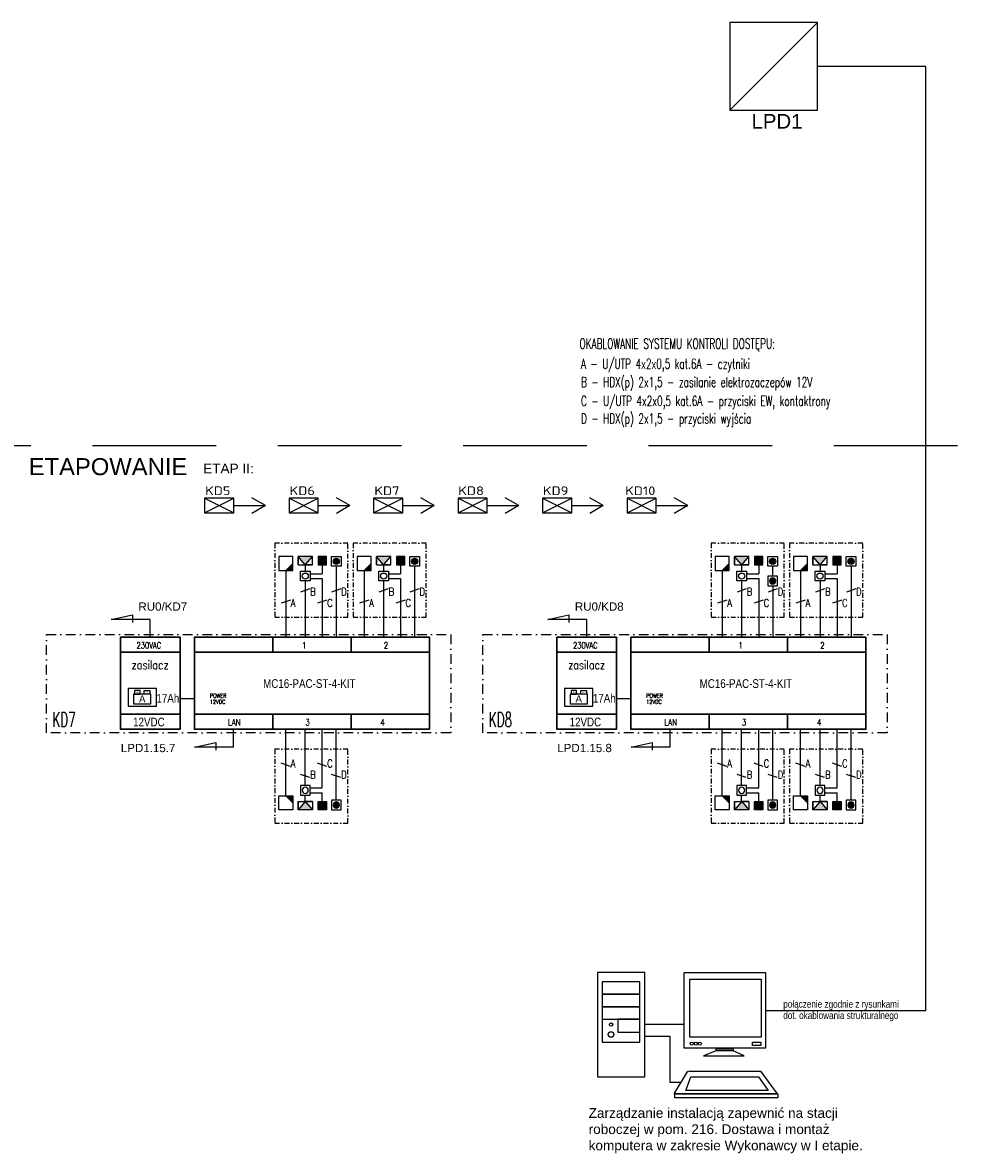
# Model space of a CAD drawing. Header units: millimetres. Extents: x 94562 to 148980, y -25377 to 3008.
# Tile 118 of 140: x 113953 to 115877, y -17921 to -15595. Entities that reach past the tile are written whole.
import ezdxf
from ezdxf.enums import TextEntityAlignment as Align

# ---------------------------------------------------------------- set-up
doc = ezdxf.new("R2010")
doc.units = ezdxf.units.MM
doc.linetypes.add('DASHDOT', pattern=[1, 0.5, -0.25, 0, -0.25])
doc.linetypes.add('HIDDENX2', pattern=[19.05, 12.7, -6.35])
for name, color, linetype in [('tt_opis', 30, 'Continuous'), ('tt_pomoc', 42, 'Continuous'), ('tt_symbole', 40, 'Continuous')]:
    doc.layers.add(name, color=color, linetype=linetype)
doc.styles.add('Arial CE', font='arial.ttf')
doc.styles.add('Arial$001', font='arial.ttf', dxfattribs={"height": 1.422839})
doc.styles.add('iso', font='isocpeur.ttf', dxfattribs={"width": 1.2})
doc.styles.add('LEGENDA', font='romans.shx', dxfattribs={"width": 0.9})
doc.styles.add('ROMANC', font='times.ttf', dxfattribs={"height": 20})
doc.styles.add('ROMANS', font='romans', dxfattribs={"width": 0.85})
doc.styles.get("Standard").update_dxf_attribs({"font": 'arial.ttf'})
doc.styles.add('WSP EL XX D 4101 LEGENDA APARTAMENTY$0$ROMANS', font='romans')

# ---------------------------------------------------------------- blocks, each defined once
blk = doc.blocks.new('SSWiN Akumulator')
at = {"linetype": 'ByBlock', "lineweight": -2}
blk.add_lwpolyline([(59.8, 74.8), (-59.8, 74.8), (-59.8, 0), (59.8, 0)], close=True, dxfattribs=at)
at = {"linetype": 'ByBlock', "lineweight": -2, "ltscale": 10}
for points in [[(-36.7, 10.1), (36.7, 10.1), (36.7, 50.7), (-36.7, 50.7)], [(-32.3, 50.7), (-8.7, 50.7), (-8.7, 65.8), (-32.3, 65.8)], [(32.3, 50.7), (8.7, 50.7), (8.7, 65.8), (32.3, 65.8)]]:
    blk.add_lwpolyline(points, close=True, dxfattribs=at)
at = {"linetype": 'ByBlock', "lineweight": -2, "ltscale": 10, "style": 'ROMANC'}
for s, p in [('+', (-27.4, 50.2)), ('-', (16.4, 53))]:
    blk.add_text(s, height=16.2, dxfattribs=at).set_placement(p)
at = {"style": 'Arial CE'}
blk.add_text('A', height=30, dxfattribs=at).set_placement((0, 30.4), align=Align.MIDDLE_CENTER)
blk = doc.blocks.new('SKD_kontroler')
at = {"color": 0}
for p, q in [((-412.5, 225.8), (-369, 235.4)), ((-369, 235.4), (-369, 219.3)), ((-332.4, 225.8), (-412.5, 225.8)), ((-332.4, 189.3), (-332.4, 225.8)), ((-241.6, 62.7), (-271.2, 62.7)), ((-161.1, -36.6), (-161.1, 0)), ((-241.2, -36.6), (-197.7, -27)), ((-161.1, -36.6), (-241.2, -36.6)), ((-197.7, -27), (-197.7, -43.1))]:
    blk.add_line(p, q, dxfattribs=at)
at = {"color": 0, "lineweight": 30}
for p, q in [((-241.6, 189.3), (-80.5, 189.3)), ((-80.5, 189.3), (-80.5, 158.4)), ((-80.5, 189.3), (80.5, 189.3)), ((80.5, 189.3), (241.6, 189.3)), ((80.5, 189.2), (80.5, 158.4)), ((241.6, 189.3), (241.6, 158.4)), ((-393.6, 158.4), (-271.2, 158.4)), ((-241.6, 158.4), (241.6, 158.4)), ((-393.6, 30.8), (-271.2, 30.8)), ((-241.6, 30.8), (241.6, 30.8)), ((-80.5, 30.8), (-80.5, 0)), ((80.5, 30.8), (80.5, 0)), ((241.6, 30.8), (241.6, 0)), ((-241.6, 0), (-80.5, 0)), ((-80.5, 0), (80.5, 0)), ((80.5, 0), (241.6, 0))]:
    blk.add_line(p, q, dxfattribs=at)
at = {"color": 0, "linetype": 'DASHDOT', "ltscale": 40}
blk.add_lwpolyline([(-546, 194.8), (285.3, 194.8), (285.3, -7.7), (-546, -7.7)], close=True, dxfattribs=at)
at = {"color": 0, "lineweight": 30}
for points in [[(-271.2, 189.3), (-393.6, 189.3), (-393.6, 0), (-271.2, 0)], [(241.6, 189.3), (-241.6, 189.3), (-241.6, 0), (241.6, 0)]]:
    blk.add_lwpolyline(points, close=True, dxfattribs=at)
at = {"color": 0, "xscale": 0.4874940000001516, "yscale": 0.4874940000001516, "zscale": 0.4874940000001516}
blk.add_blockref('SSWiN Akumulator', (-348.8, 47.5), dxfattribs=at)
at = {"color": 0, "char_height": 12.6, "width": 272.559, "attachment_point": 5, "rotation": 359.9919, "style": 'ROMANS'}
for s, insert in [('\\Fromans.shx;\\W0.8;230VAC', (-335.2, 172.5)), ('1', (-15.9, 172.5)), ('2', (152.2, 172.5)), ('LAN', (-159.7, 14.1)), ('3', (-8.9, 14.1)), ('4', (145.2, 14.1))]:
    blk.add_mtext(s, dxfattribs=dict(at, insert=insert))
at = {"color": 0, "rotation": 359.9919}
for s, insert, char_height, width, attachment_point in [('\\Fromans.shx;\\W0.8;zasilacz', (-332.6, 141.3), 18, 484.501, 2), ('\\Fromans.shx;\\W0.8;POWER', (-210, 68.9), 8.4, 70.276, 4), ('\\Fromans.shx;\\W0.8;12VDC', (-210, 56.5), 8.4, 76.214, 4)]:
    blk.add_mtext(s, dxfattribs=dict(at, insert=insert, char_height=char_height, width=width, attachment_point=attachment_point))
at = {"color": 0, "width": 0.8}
for tag, p in [('TYP', (-520.5, 174.9)), ('TYP-Z', (-335.2, 107.8)), ('TYP', (-5.3, 93.9)), ('AK', (-302.3, 62.9)), ('PARAMETR', (-335.2, 14.7)), ('LOK_KONTR.', (-472.4, 11.9))]:
    blk.add_attdef(tag, text='', height=18, rotation=359.9919, dxfattribs=at).set_placement(p, align=Align.MIDDLE_CENTER)
blk = doc.blocks.new('PRZYCISK EWAKUACYJNY')
for p, q in [((-18, 0), (-18, 36)), ((-18, 36), (18, 36)), ((18, 0), (-18, 0)), ((18, 36), (18, 0))]:
    blk.add_line(p, q)
blk.add_circle((0, 18), 11.5)
blk = doc.blocks.new('KONTAKTRON')
blk.add_hatch(color=256).paths.add_polyline_path([(-10.8, 0), (10.8, 0), (10.8, 21.6), (-10.8, 21.6)])
for p, q in [((10.8, 21.6), (-10.8, 21.6)), ((-10.8, 21.6), (-10.8, 0)), ((-10.8, 0), (10.8, 0)), ((10.8, 0), (10.8, 21.6))]:
    blk.add_line(p, q)
blk = doc.blocks.new('CZYTNIK KONTROLI DOSTĘPU')
blk.add_hatch(color=256).paths.add_polyline_path([(18, 18), (0, 0), (18, 0)])
at = {"linetype": 'Continuous'}
for p, q in [((-18, 36), (-18, 0)), ((18, 36), (-18, 36)), ((18, 0), (18, 36)), ((-18, 0), (18, 0)), ((18, 18), (0, 0))]:
    blk.add_line(p, q, dxfattribs=at)
blk = doc.blocks.new('PRZYCISK WYJŚCIA')
h = blk.add_hatch(color=256)
h.dxf.hatch_style = 1
edge = h.paths.add_edge_path()
edge.add_arc((0, 18), 11.5, 0, 360)
blk.add_lwpolyline([(-18, 36), (18, 36), (18, 0), (-18, 0)], close=True)
blk.add_circle((0, 18), 11.5)
blk = doc.blocks.new('ELEKTROZACZEP')
h = blk.add_hatch(color=256)
h.dxf.hatch_style = 1
edge = h.paths.add_edge_path()
edge.add_line((18.3, 10.8), (0, -10.8))
edge.add_line((0, -10.8), (36.7, -10.8))
edge.add_line((36.7, -10.8), (18.3, 10.8))
for p, q in [((0, 10.8), (21.6, 10.8)), ((18.3, 10.8), (0, -10.8)), ((36.7, 10.8), (0, 10.8)), ((0, 10.8), (0, -10.8)), ((18.3, 10.8), (36.7, -10.8)), ((36.7, -10.8), (36.7, 10.8)), ((36.7, 10.8), (36.7, -10.8)), ((36.7, -10.8), (36.7, 10.8)), ((0, -10.8), (36.7, -10.8))]:
    blk.add_line(p, q)
blk = doc.blocks.new('Z$W@#3F003CB0')
at = {"layer": 'tt_symbole'}
for p, q in [((-53.8, -13.8), (23.8, -13.8)), ((-53.8, -37.5), (-4.2, -37.5)), ((-4.2, -37.5), (-4.2, -128.7)), ((87.1, -66.8), (62.1, -76.6)), ((142.6, -76.6), (120.9, -66.8)), ((62.1, -76.6), (142.6, -76.6)), ((4.5, -151.5), (31.7, -107)), ((32.8, -107), (175.2, -107)), ((175.2, -107), (207.9, -151.5)), ((-4.2, -128.7), (16.9, -128.7)), ((27.3, -145), (37.1, -117.8)), ((37.1, -117.8), (170.9, -117.8)), ((170.9, -117.8), (190.5, -145)), ((207.9, -151.5), (4.5, -151.5)), ((190.5, -145), (27.3, -145))]:
    blk.add_line(p, q, dxfattribs=at)
for points in [[(-53.8, 88.2), (-147, 88.2), (-147, -117.6), (-53.8, -117.6)], [(-63.8, 70.1), (-137.8, 70.1), (-137.8, 46.2), (-63.8, 46.2)], [(-63.8, 70.1), (-137.8, 70.1), (-137.8, -49.4), (-63.8, -49.4)], [(24.3, 88.2), (184.8, 88.2), (184.8, -61.3), (24.3, -61.3)], [(35.2, 75.2), (176.1, 75.2), (176.1, -39.6), (35.2, -39.6)], [(-63.8, 45.1), (-137.8, 45.1), (-137.8, 21.2), (-63.8, 21.2)], [(-63.8, 20.1), (-137.8, 20.1), (-137.8, -3.8), (-63.8, -3.8)], [(-63.8, -3.8), (-107.3, -3.8), (-107.3, -29.9), (-63.8, -29.9)], [(87.1, -62.5), (120.9, -62.5), (120.9, -66.8), (87.1, -66.8)], [(158.9, -49.3), (175.7, -49.3), (175.7, -56.2), (158.9, -56.2)], [(5.6, -151.5), (209, -151.5), (209, -159.1), (5.6, -159.1)]]:
    blk.add_lwpolyline(points, close=True, dxfattribs=at)
for centre, radius in [((-120.4, -14.6), 3.26), ((-120.4, -34.2), 5.43), ((39.2, -52.3), 2.97), ((47.1, -52.3), 2.97), ((55, -52.3), 2.97)]:
    blk.add_circle(centre, radius, dxfattribs=at)
blk = doc.blocks.new('SKD')
at = {"layer": 'tt_symbole'}
blk.add_lwpolyline([(-60, 0), (0, 0), (0, 30), (-60, 30)], close=True, dxfattribs=at)
for points in [[(-60, 30), (0, 0)], [(-60, 0), (0, 30)]]:
    blk.add_lwpolyline(points, dxfattribs=at)

msp = doc.modelspace()

# ---------------------------------------------------------------- linework, layer by layer
at = {"layer": 'tt_opis'}
for p, q in [((114543.8, -16759.7, 0), (114524.8, -16766.1, 0)), ((114607.5, -16759.7, 0), (114588.5, -16766.1, 0)), ((114704.9, -16759.7, 0), (114685.9, -16766.1, 0)), ((114768.6, -16759.7, 0), (114749.6, -16766.1, 0)), ((115441.1, -16759.7, 0), (115422.1, -16766.1, 0)), ((115504.9, -16759.7, 0), (115485.9, -16766.2, 0)), ((115602.2, -16759.7, 0), (115583.2, -16766.1, 0)), ((115666, -16759.7, 0), (115647, -16766.1, 0)), ((114503.8, -16782.6, 0), (114484.8, -16789.1, 0)), ((114578.8, -16782.6, 0), (114559.8, -16789.1, 0)), ((114664.9, -16782.6, 0), (114645.9, -16789.1, 0)), ((114739.9, -16782.6, 0), (114720.9, -16789.1, 0)), ((115401.2, -16782.6, 0), (115382.2, -16789.1, 0)), ((115476.1, -16782.6, 0), (115457.1, -16789.1, 0)), ((115562.3, -16782.6, 0), (115543.3, -16789.1, 0)), ((115637.2, -16782.6, 0), (115618.2, -16789.1, 0)), ((114503.8, -17124.7, 0), (114484.8, -17118.2, 0)), ((114578.8, -17124.7, 0), (114559.8, -17118.2, 0)), ((115401.2, -17124.7, 0), (115382.2, -17118.2, 0)), ((115476.1, -17124.7, 0), (115457.1, -17118.2, 0)), ((115562.3, -17124.7, 0), (115543.3, -17118.2, 0)), ((115637.2, -17124.7, 0), (115618.2, -17118.2, 0)), ((114543.8, -17147.7, 0), (114524.8, -17141.2, 0)), ((114607.5, -17147.7, 0), (114588.5, -17141.2, 0)), ((115441.1, -17147.7, 0), (115422.1, -17141.2, 0)), ((115504.9, -17147.7, 0), (115485.9, -17141.2, 0)), ((115602.2, -17147.7, 0), (115583.2, -17141.2, 0)), ((115666, -17147.7, 0), (115647, -17141.2, 0))]:
    msp.add_line(p, q, dxfattribs=at)
at = {"layer": 'tt_opis', "linetype": 'HIDDENX2', "ltscale": 20}
msp.add_lwpolyline([(112192, -16464.6), (115877.1, -16464.6)], dxfattribs=at)
at = {"layer": 'tt_opis', "linetype": 'DASHDOT', "ltscale": 20, "elevation": 0}
for points in [[(114471.7, -16818), (114622, -16818), (114622, -16665.9), (114471.7, -16665.9)], [(114632.8, -16818), (114783.1, -16818), (114783.1, -16665.9), (114632.8, -16665.9)], [(115369, -16818), (115519.3, -16818), (115519.3, -16665.9), (115369, -16665.9)], [(115530.1, -16818), (115680.4, -16818), (115680.4, -16665.9), (115530.1, -16665.9)], [(114471.7, -17241.4), (114622, -17241.4), (114622, -17089.3), (114471.7, -17089.3)], [(115369, -17241.4), (115519.3, -17241.4), (115519.3, -17089.3), (115369, -17089.3)], [(115530.1, -17241.4), (115680.4, -17241.4), (115680.4, -17089.3), (115530.1, -17089.3)]]:
    msp.add_lwpolyline(points, close=True, dxfattribs=at)
at = {"layer": 'tt_pomoc'}
for p, q in [((114534.3, -16710.3, 0), (114534.3, -16723.4, 0)), ((114569.3, -16710.3, 0), (114569.3, -16728.5, 0)), ((114598, -16713, 0), (114598, -16859)), ((114695.4, -16710.3, 0), (114695.4, -16723.4, 0)), ((114730.4, -16710.3, 0), (114730.4, -16728.5, 0)), ((114759.1, -16713, 0), (114759.1, -16859)), ((115431.6, -16710.3, 0), (115431.6, -16723.4, 0)), ((115466.6, -16710.3, 0), (115466.6, -16728.5, 0)), ((115495.4, -16733.3, 0), (115495.4, -16713.1, 0)), ((115592.7, -16710.3, 0), (115592.7, -16723.4, 0)), ((115627.7, -16710.3, 0), (115627.7, -16728.5, 0)), ((115656.5, -16713, 0), (115656.5, -16859)), ((114494.3, -16721.8, 0), (114494.3, -16859)), ((114534.3, -16743.4, 0), (114534.3, -16859, 0)), ((114544.3, -16728.5, 0), (114569.3, -16728.5, 0)), ((114544.3, -16738.4, 0), (114569.3, -16738.4, 0)), ((114569.3, -16738.4, 0), (114569.3, -16859)), ((114655.4, -16721.8, 0), (114655.4, -16859)), ((114695.4, -16743.4, 0), (114695.4, -16859, 0)), ((114705.4, -16728.5, 0), (114730.4, -16728.5, 0)), ((114705.4, -16738.4, 0), (114730.4, -16738.4, 0)), ((114730.4, -16738.4, 0), (114730.4, -16859)), ((115391.7, -16721.8, 0), (115391.7, -16859)), ((115431.6, -16743.4, 0), (115431.6, -16859, 0)), ((115441.6, -16728.5, 0), (115466.6, -16728.5, 0)), ((115441.6, -16738.4, 0), (115466.6, -16738.4, 0)), ((115466.6, -16738.4, 0), (115466.6, -16859)), ((115552.8, -16721.8, 0), (115552.8, -16859)), ((115592.7, -16743.4, 0), (115592.7, -16859, 0)), ((115602.7, -16728.5, 0), (115627.7, -16728.5, 0)), ((115602.7, -16738.4, 0), (115627.7, -16738.4, 0)), ((115627.7, -16738.4, 0), (115627.7, -16859)), ((115495.4, -16753.3, 0), (115495.4, -16859.1)), ((114494.3, -17185.5, 0), (114494.3, -17048.3)), ((114534.3, -17163.9, 0), (114534.3, -17048.3, 0)), ((114569.3, -17168.9, 0), (114569.3, -17048.3)), ((114598, -17194.3, 0), (114598, -17048.3)), ((115391.7, -17185.5, 0), (115391.7, -17048.3)), ((115431.6, -17163.9, 0), (115431.6, -17048.3, 0)), ((115466.6, -17168.9, 0), (115466.6, -17048.3)), ((115495.4, -17194.3, 0), (115495.4, -17048.3)), ((115552.8, -17185.5, 0), (115552.8, -17048.3)), ((115592.7, -17163.9, 0), (115592.7, -17048.3, 0)), ((115627.7, -17168.9, 0), (115627.7, -17048.3)), ((115656.5, -17194.3, 0), (115656.5, -17048.3)), ((114534.3, -17197, 0), (114534.3, -17183.9, 0)), ((114544.3, -17168.9, 0), (114569.3, -17168.9, 0)), ((114544.3, -17178.8, 0), (114569.3, -17178.8, 0)), ((114569.3, -17197, 0), (114569.3, -17178.8, 0)), ((115431.6, -17197, 0), (115431.6, -17183.9, 0)), ((115441.6, -17168.9, 0), (115466.6, -17168.9, 0)), ((115441.6, -17178.8, 0), (115466.6, -17178.8, 0)), ((115466.6, -17197, 0), (115466.6, -17178.8, 0)), ((115592.7, -17197, 0), (115592.7, -17183.9, 0)), ((115602.7, -17168.9, 0), (115627.7, -17168.9, 0)), ((115602.7, -17178.8, 0), (115627.7, -17178.8, 0)), ((115627.7, -17197, 0), (115627.7, -17178.8, 0))]:
    msp.add_line(p, q, dxfattribs=at)
for points in [[(115480.5, -17626.6), (115810.1, -17626.6), (115810.1, -15685.1), (115587.5, -15685.1)], [(114452.4, -16588.3), (114424.6, -16572.3)], [(114626.1, -16588.3), (114598.3, -16572.3)], [(114799.7, -16588.3), (114772, -16572.3)], [(114973.4, -16588.4), (114945.7, -16572.3)], [(115147.1, -16588.4), (115119.4, -16572.3)], [(115320.8, -16588.4), (115293, -16572.3)], [(114387.4, -16588.3), (114452.4, -16588.3)], [(114452.4, -16588.3), (114424.6, -16604.3)], [(114561.1, -16588.3), (114626.1, -16588.3)], [(114626.1, -16588.3), (114598.3, -16604.3)], [(114734.8, -16588.3), (114799.7, -16588.3)], [(114799.7, -16588.3), (114772, -16604.3)], [(114908.5, -16588.4), (114973.4, -16588.4)], [(114973.4, -16588.4), (114945.7, -16604.4)], [(115082.2, -16588.4), (115147.1, -16588.4)], [(115147.1, -16588.4), (115119.4, -16604.4)], [(115255.9, -16588.4), (115320.8, -16588.4)], [(115320.8, -16588.4), (115293, -16604.4)]]:
    msp.add_lwpolyline(points, dxfattribs=at)
at = {"layer": 'tt_symbole'}
msp.add_line((115407.5, -15775.1), (115587.5, -15595.1), dxfattribs=at)
msp.add_lwpolyline([(115407.5, -15775.1), (115587.5, -15775.1), (115587.5, -15595.1), (115407.5, -15595.1)], close=True, dxfattribs=at)

# ---------------------------------------------------------------- block references
at = {"layer": 'tt_opis'}
for p in [(114387.4, -16603.3), (114561.1, -16603.3), (114734.8, -16603.3), (114908.5, -16603.4), (115082.2, -16603.4), (115255.9, -16603.4)]:
    msp.add_blockref('SKD', p, dxfattribs=at)
at = {"layer": 'tt_symbole'}
for name, p, xscale, yscale, zscale in [('CZYTNIK KONTROLI DOSTĘPU', (114494.3, -16721.8, 0), 0.8, 0.8, 0.8), ('CZYTNIK KONTROLI DOSTĘPU', (114655.4, -16721.8, 0), 0.8, 0.8, 0.8), ('CZYTNIK KONTROLI DOSTĘPU', (115391.7, -16721.8, 0), 0.8, 0.8, 0.8), ('CZYTNIK KONTROLI DOSTĘPU', (115552.8, -16721.8, 0), 0.8, 0.8, 0.8), ('ELEKTROZACZEP', (114549, -17205.6, 0), -0.8, 0.8, 0.8), ('ELEKTROZACZEP', (115446.3, -17205.6, 0), -0.8, 0.8, 0.8), ('ELEKTROZACZEP', (115607.4, -17205.6, 0), -0.8, 0.8, 0.8), ('Z$W@#3F003CB0', (115288.3, -17640.6), 1.04, 1.04, 1.04)]:
    msp.add_blockref(name, p, dxfattribs=dict(at, xscale=xscale, yscale=yscale, zscale=zscale))
for name, p, xscale, yscale, zscale, rotation in [('ELEKTROZACZEP', (114549, -16701.7, 0), 0.8, 0.8, 0.8, 180), ('KONTAKTRON', (114560.7, -16701.7, 0), 0.8, 0.8, 0.8, 270), ('PRZYCISK WYJŚCIA', (114588.1, -16703, 0), 0.555555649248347, 0.555555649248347, 0.555555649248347, 270), ('ELEKTROZACZEP', (114710.1, -16701.7, 0), 0.8, 0.8, 0.8, 180), ('KONTAKTRON', (114721.7, -16701.7, 0), 0.8, 0.8, 0.8, 270), ('PRZYCISK WYJŚCIA', (114749.2, -16703, 0), 0.555555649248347, 0.555555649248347, 0.555555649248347, 270), ('ELEKTROZACZEP', (115446.3, -16701.7, 0), 0.8, 0.8, 0.8, 180), ('KONTAKTRON', (115458, -16701.7, 0), 0.8, 0.8, 0.8, 270), ('PRZYCISK WYJŚCIA', (115485.4, -16703.1, 0), 0.555555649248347, 0.555555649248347, 0.555555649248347, 270), ('ELEKTROZACZEP', (115607.4, -16701.7, 0), 0.8, 0.8, 0.8, 180), ('KONTAKTRON', (115619.1, -16701.7, 0), 0.8, 0.8, 0.8, 270), ('PRZYCISK WYJŚCIA', (115646.5, -16703, 0), 0.555555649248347, 0.555555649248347, 0.555555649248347, 270), ('PRZYCISK EWAKUACYJNY', (114524.3, -16733.4, 0), 0.5555556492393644, 0.5555556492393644, 0.5555556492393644, 270), ('PRZYCISK EWAKUACYJNY', (114685.4, -16733.4, 0), 0.5555556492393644, 0.5555556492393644, 0.5555556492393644, 270), ('PRZYCISK EWAKUACYJNY', (115421.6, -16733.4, 0), 0.5555556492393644, 0.5555556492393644, 0.5555556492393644, 270), ('PRZYCISK WYJŚCIA', (115485.4, -16743.3, 0), -0.555555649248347, 0.555555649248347, 0.555555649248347, 270), ('PRZYCISK EWAKUACYJNY', (115582.7, -16733.4, 0), 0.5555556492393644, 0.5555556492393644, 0.5555556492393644, 270), ('CZYTNIK KONTROLI DOSTĘPU', (114494.3, -17185.5, 0), -0.8, 0.8, 0.8, 180), ('PRZYCISK EWAKUACYJNY', (114524.3, -17173.9, 0), -0.5555556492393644, 0.5555556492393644, 0.5555556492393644, 270), ('CZYTNIK KONTROLI DOSTĘPU', (115391.7, -17185.5, 0), -0.8, 0.8, 0.8, 180), ('PRZYCISK EWAKUACYJNY', (115421.6, -17173.9, 0), -0.5555556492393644, 0.5555556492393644, 0.5555556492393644, 270), ('CZYTNIK KONTROLI DOSTĘPU', (115552.8, -17185.5, 0), -0.8, 0.8, 0.8, 180), ('PRZYCISK EWAKUACYJNY', (115582.7, -17173.9, 0), -0.5555556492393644, 0.5555556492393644, 0.5555556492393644, 270), ('KONTAKTRON', (114560.7, -17205.6, 0), -0.8, 0.8, 0.8, 270), ('PRZYCISK WYJŚCIA', (114588.1, -17204.3, 0), -0.555555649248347, 0.555555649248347, 0.555555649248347, 270), ('KONTAKTRON', (115458, -17205.6, 0), -0.8, 0.8, 0.8, 270), ('PRZYCISK WYJŚCIA', (115485.4, -17204.3, 0), -0.555555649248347, 0.555555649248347, 0.555555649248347, 270), ('KONTAKTRON', (115619.1, -17205.6, 0), -0.8, 0.8, 0.8, 270), ('PRZYCISK WYJŚCIA', (115646.5, -17204.3, 0), -0.555555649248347, 0.555555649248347, 0.555555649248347, 270)]:
    msp.add_blockref(name, p, dxfattribs=dict(at, xscale=xscale, yscale=yscale, zscale=zscale, rotation=rotation))
ref = msp.add_blockref('SKD_kontroler', (114548.1, -17048.3), dxfattribs=at)
ref.add_attrib('AK', '17Ah', dxfattribs={"layer": 'tt_opis', "color": 0, "height": 18, "rotation": 359.9919, "width": 0.8}).set_placement((114251.9, -16984.6), align=Align.MIDDLE_CENTER)
ref.add_attrib('PARAMETR', '12VDC', dxfattribs={"layer": 'tt_opis', "color": 0, "height": 18, "rotation": 359.9919, "width": 0.8}).set_placement((114212.9, -17033.5), align=Align.MIDDLE_CENTER)
ref.add_attrib('TYP', 'MC16-PAC-ST-4-KIT', dxfattribs={"layer": 'tt_opis', "color": 0, "height": 18, "rotation": 359.9919, "width": 0.8}).set_placement((114542.8, -16954.4), align=Align.MIDDLE_CENTER)
ref = msp.add_blockref('SKD_kontroler', (115445.4, -17048.3), dxfattribs=at)
ref.add_attrib('AK', '17Ah', dxfattribs={"layer": 'tt_opis', "color": 0, "height": 18, "rotation": 359.9919, "width": 0.8}).set_placement((115149.2, -16984.6), align=Align.MIDDLE_CENTER)
ref.add_attrib('PARAMETR', '12VDC', dxfattribs={"layer": 'tt_opis', "color": 0, "height": 18, "rotation": 359.9919, "width": 0.8}).set_placement((115110.3, -17033.5), align=Align.MIDDLE_CENTER)
ref.add_attrib('TYP', 'MC16-PAC-ST-4-KIT', dxfattribs={"layer": 'tt_opis', "color": 0, "height": 18, "rotation": 359.9919, "width": 0.8}).set_placement((115440.2, -16954.4), align=Align.MIDDLE_CENTER)

# ---------------------------------------------------------------- texts
at = {"layer": 'tt_opis'}
for s, height, style, width, p in [('OKABLOWANIE SYSTEMU KONTROLI DOSTĘPU:', 20.64, 'LEGENDA', 0.65, (115098.3, -16265.7, 0)), ('A - U/UTP 4x2x0,5 kat.6A - czytniki', 20.64, 'LEGENDA', 0.65, (115101.3, -16307, 0)), ('B - HDX(p) 2x1,5 - zasilanie elektrozaczepów 12V', 20.64, 'LEGENDA', 0.65, (115101.3, -16344.6, 0)), ('C - U/UTP 4x2x0,5 kat.6A - przyciski EW, kontaktrony', 20.64, 'LEGENDA', 0.65, (115101.3, -16383.5, 0)), ('D - HDX(p) 2x1,5 - przyciski wyjścia', 20.64, 'LEGENDA', 0.65, (115101.3, -16419.7, 0)), ('B', 16, 'WSP EL XX D 4101 LEGENDA APARTAMENTY$0$ROMANS', 0.8, (114544.5, -16773.5, 0)), ('D', 16, 'WSP EL XX D 4101 LEGENDA APARTAMENTY$0$ROMANS', 0.8, (114608.2, -16773.5, 0)), ('B', 16, 'WSP EL XX D 4101 LEGENDA APARTAMENTY$0$ROMANS', 0.8, (114705.6, -16773.5, 0)), ('D', 16, 'WSP EL XX D 4101 LEGENDA APARTAMENTY$0$ROMANS', 0.8, (114769.3, -16773.5, 0)), ('B', 16, 'WSP EL XX D 4101 LEGENDA APARTAMENTY$0$ROMANS', 0.8, (115441.8, -16773.5, 0)), ('D', 16, 'WSP EL XX D 4101 LEGENDA APARTAMENTY$0$ROMANS', 0.8, (115505.5, -16773.6, 0)), ('B', 16, 'WSP EL XX D 4101 LEGENDA APARTAMENTY$0$ROMANS', 0.8, (115602.9, -16773.5, 0)), ('D', 16, 'WSP EL XX D 4101 LEGENDA APARTAMENTY$0$ROMANS', 0.8, (115666.6, -16773.5, 0)), ('A', 16, 'WSP EL XX D 4101 LEGENDA APARTAMENTY$0$ROMANS', 0.8, (114504.5, -16796.5, 0)), ('C', 16, 'WSP EL XX D 4101 LEGENDA APARTAMENTY$0$ROMANS', 0.8, (114579.4, -16796.5, 0)), ('A', 16, 'WSP EL XX D 4101 LEGENDA APARTAMENTY$0$ROMANS', 0.8, (114665.6, -16796.5, 0)), ('C', 16, 'WSP EL XX D 4101 LEGENDA APARTAMENTY$0$ROMANS', 0.8, (114740.5, -16796.5, 0)), ('A', 16, 'WSP EL XX D 4101 LEGENDA APARTAMENTY$0$ROMANS', 0.8, (115401.8, -16796.5, 0)), ('C', 16, 'WSP EL XX D 4101 LEGENDA APARTAMENTY$0$ROMANS', 0.8, (115476.8, -16796.5, 0)), ('A', 16, 'WSP EL XX D 4101 LEGENDA APARTAMENTY$0$ROMANS', 0.8, (115562.9, -16796.5, 0)), ('C', 16, 'WSP EL XX D 4101 LEGENDA APARTAMENTY$0$ROMANS', 0.8, (115637.9, -16796.5, 0)), ('A', 16, 'WSP EL XX D 4101 LEGENDA APARTAMENTY$0$ROMANS', 0.8, (114504.5, -17126.8, 0)), ('C', 16, 'WSP EL XX D 4101 LEGENDA APARTAMENTY$0$ROMANS', 0.8, (114579.4, -17126.8, 0)), ('A', 16, 'WSP EL XX D 4101 LEGENDA APARTAMENTY$0$ROMANS', 0.8, (115401.8, -17126.8, 0)), ('C', 16, 'WSP EL XX D 4101 LEGENDA APARTAMENTY$0$ROMANS', 0.8, (115476.8, -17126.8, 0)), ('A', 16, 'WSP EL XX D 4101 LEGENDA APARTAMENTY$0$ROMANS', 0.8, (115562.9, -17126.8, 0)), ('C', 16, 'WSP EL XX D 4101 LEGENDA APARTAMENTY$0$ROMANS', 0.8, (115637.9, -17126.8, 0)), ('B', 16, 'WSP EL XX D 4101 LEGENDA APARTAMENTY$0$ROMANS', 0.8, (114544.5, -17149.8, 0)), ('D', 16, 'WSP EL XX D 4101 LEGENDA APARTAMENTY$0$ROMANS', 0.8, (114608.2, -17149.8, 0)), ('B', 16, 'WSP EL XX D 4101 LEGENDA APARTAMENTY$0$ROMANS', 0.8, (115441.8, -17149.8, 0)), ('D', 16, 'WSP EL XX D 4101 LEGENDA APARTAMENTY$0$ROMANS', 0.8, (115505.5, -17149.8, 0)), ('B', 16, 'WSP EL XX D 4101 LEGENDA APARTAMENTY$0$ROMANS', 0.8, (115602.9, -17149.8, 0)), ('D', 16, 'WSP EL XX D 4101 LEGENDA APARTAMENTY$0$ROMANS', 0.8, (115666.6, -17149.8, 0)), ('połączenie zgodnie z rysunkami', 15, 'Arial$001', 0.8, (115517.1, -17621.1)), ('dot. okablowania strukturalnego', 15, 'Arial$001', 0.8, (115517.1, -17644.3))]:
    msp.add_text(s, height=height, dxfattribs=dict(at, style=style, width=width)).set_placement(p)
at = {"layer": 'tt_opis', "style": 'ROMANS', "width": 0.6}
for s, p in [('KD7', (114014.4, -17028.4, 0)), ('KD8', (114911.7, -17028.4, 0))]:
    msp.add_text(s, height=30, dxfattribs=at).set_placement(p, align=Align.MIDDLE_LEFT)
at = {"layer": 'tt_opis', "linetype": 'Continuous', "lineweight": 20, "ltscale": 6, "attachment_point": 1}
for s, insert, char_height, width in [('LPD1', (115451.9, -15783), 30, 342.619), ('ETAPOWANIE', (113965.8, -16490.8), 35, 342.619), ('ETAP II:', (114324.5, -16502.1), 20, 586.306), ('RU0/KD7', (114191.4, -16787.5), 17, 342.619), ('RU0/KD8', (115088.7, -16787.5), 17, 342.619), ('LPD1.15.7', (114155.2, -17078.4), 17, 342.619), ('LPD1.15.8', (115052.5, -17078.4), 17, 342.619), ('Zarządzanie instalacją zapewnić na stacji roboczej w pom. 216. Dostawa i montaż komputera w zakresie Wykonawcy w I etapie.', (115117, -17827.6), 20, 586.306)]:
    msp.add_mtext(s, dxfattribs=dict(at, insert=insert, char_height=char_height, width=width))
at = {"layer": 'tt_opis', "char_height": 18, "attachment_point": 6, "style": 'iso'}
for s, insert in [('KD5', (114380.6, -16557.8)), ('KD6', (114554.3, -16557.8)), ('KD7', (114728, -16557.8)), ('KD8', (114901.7, -16557.9)), ('KD9', (115075.4, -16557.9)), ('KD10', (115254.2, -16557.9))]:
    msp.add_mtext_dynamic_manual_height_columns(s, width=40.013, gutter_width=12.5, heights=[0], dxfattribs=dict(at, insert=insert))

doc.saveas('drawing.dxf')
